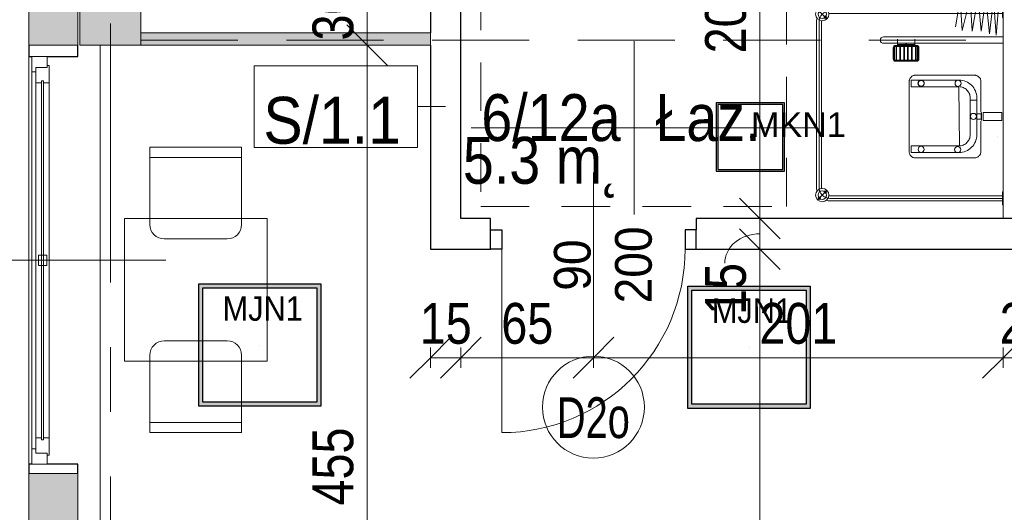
# Model space of a CAD drawing. Header units: centimetres. Extents: x -1631 to 21770, y -8842 to 3590.
# Tile 8 of 142: x -1257 to -774, y 644 to 886. Entities that reach past the tile are written whole.
import ezdxf

# ---------------------------------------------------------------- set-up
doc = ezdxf.new("R2010")
doc.units = ezdxf.units.CM
for name, pattern in [('Oś', [222.25, 127, -31.75, 31.75, -31.75]), ('Ponad', [39.688, 23.813, -15.875]), ('Ukryte', [71.438, 47.625, -23.813])]:
    doc.linetypes.add(name, pattern=pattern)
for name, color, linetype, lineweight in [('A-ANNO-DIMS', 211, 'Continuous', 13), ('A-ANNO-DIMS-100', 211, 'Continuous', 13), ('A-ANNO-NOTE', 131, 'Continuous', 9), ('A-AREA-IDEN', 2, 'Continuous', 13), ('A-DETL-GENF', 92, 'Continuous', 9), ('A-DETL-HDLN', 90, 'Ukryte', 9), ('A-DETL-MEDM', 33, 'Continuous', 13), ('A-DOOR', 31, 'Continuous', 13), ('A-FLOR-OVHD', 1, 'Ponad', 9), ('A-GLAZ', 151, 'Continuous', 13), ('A-GLAZ-IDEN', 152, 'Continuous', 13), ('A-WALL', 113, 'Continuous', 13), ('A-WALL-FNSH', 113, 'Continuous', 13), ('A-WALL-IDEN', 211, 'Continuous', 13), ('A-WALL-PATT', 111, 'Continuous', 13), ('I-FURN', 30, 'Continuous', 9), ('P-SANR-FIXT', 6, 'Continuous', 9), ('S-COLS', 52, 'Continuous', 13), ('S-GRID', 1, 'Continuous', 13)]:
    doc.layers.add(name, color=color, linetype=linetype, lineweight=lineweight)
doc.layers.add('E_oprawy', color=12, linetype='Continuous')
doc.styles.add('Arial', font='arial.ttf', dxfattribs={"width": 0.9, "height": 18})
doc.styles.add('Arial Narrow_5', font='ARIALN.TTF', dxfattribs={"height": 20})
doc.styles.add('Arial_1', font='arial.ttf', dxfattribs={"width": 0.7, "height": 20})
doc.styles.add('Arial_11', font='arial.ttf', dxfattribs={"width": 0.85, "height": 23})
doc.styles.add('Arial_12', font='arial.ttf', dxfattribs={"width": 0.9, "height": 23})
doc.styles.add('Arial_13', font='arial.ttf', dxfattribs={"height": 0.2})
doc.dimstyles.new('Diagonal_1_100__0__wewnętrzne', dxfattribs={"dimscale": 30.48, "dimtxt": 20.468619, "dimasz": 0.656168, "dimexe": 0.164042, "dimexo": 0.0625, "dimgap": 0.032808, "dimtad": 1, "dimdec": 0, "dimdsep": 46, "dimtxsty": 'Arial Narrow_5', "dimblk1": 'OBLIQUE', "dimblk2": 'OBLIQUE', "dimsah": 1, "dimcen": 0.09, "dimazin": 0, "dimtfac": 1, "dimtdec": 4, "dimtix": 1, "dimtmove": 0, "dimatfit": 3, "dimfxl": 0, "dimtvp": 1, "dimtolj": 1, "dimtzin": 0, "dimarcsym": 0})
doc.dimstyles.new('Diagonal_1_100__0__wewnętrzne_1', dxfattribs={"dimscale": 30.48, "dimtxt": 20.468619, "dimasz": 0.656168, "dimexe": 0.164042, "dimexo": 0.0625, "dimgap": 0.032808, "dimtad": 1, "dimdec": 0, "dimdsep": 46, "dimtxsty": 'Arial Narrow_5', "dimblk1": 'OBLIQUE', "dimblk2": 'OBLIQUE', "dimsah": 1, "dimcen": 0.09, "dimazin": 0, "dimtfac": 1, "dimtdec": 4, "dimtix": 1, "dimtmove": 1, "dimatfit": 3, "dimfxl": 0, "dimtvp": 1, "dimtolj": 1, "dimtzin": 0, "dimarcsym": 0})
doc.dimstyles.new('Diagonal_1_100__0__wewnętrzne_2', dxfattribs={"dimscale": 30.48, "dimtxt": 20.468619, "dimasz": 0.656168, "dimexe": 0.164042, "dimexo": 0.0625, "dimgap": 0.032808, "dimtad": 1, "dimdec": 0, "dimdsep": 46, "dimtxsty": 'Arial Narrow_5', "dimblk1": 'OBLIQUE', "dimblk2": 'OBLIQUE', "dimsah": 1, "dimcen": 0.09, "dimazin": 0, "dimtfac": 1, "dimtdec": 4, "dimtix": 1, "dimtmove": 2, "dimatfit": 3, "dimfxl": 0, "dimtvp": 1, "dimtolj": 1, "dimtzin": 0, "dimarcsym": 0})

# ---------------------------------------------------------------- blocks, each defined once
blk = doc.blocks.new('M_Concrete-Square-Column - 300 x 300mm-1795931-6_piętro IV __13_80 m_ - stan projektowany')
at = {"layer": 'S-COLS', "lineweight": 9}
blk.add_hatch(color=254, dxfattribs=at).paths.add_polyline_path([(15, -15), (15, 15), (-15, 15), (-15, -15)], flags=0)
for p, q in [((15, 15), (-15, 15)), ((-15, 15), (-15, -15)), ((15, -15), (15, 15)), ((-15, -15), (15, -15))]:
    blk.add_line(p, q, dxfattribs=at)
blk = doc.blocks.new('Blat - Blat-1285693-6_piętro IV __13_80 m_ - stan projektowany')
at = {"layer": 'I-FURN'}
for p, q in [((0, 70), (0, 0)), ((70, 70), (0, 70)), ((70, 0), (70, 70)), ((0, 0), (70, 0))]:
    blk.add_line(p, q, dxfattribs=at)
blk = doc.blocks.new('DRZWI 1S - automatyczna etykieta - Drzwi 90 _łazienkowe_-2364279-6_piętro IV __13_80 m_ - stan projektowany')
at = {"layer": 'A-DETL-GENF'}
for p, q in [((-50.5, 7.5), (-50.5, -2)), ((-45, 7.5), (-50.5, 7.5)), ((-45, -2), (-45, 7.5)), ((50.5, 7.5), (45, 7.5)), ((45, 7.5), (45, -2)), ((50.5, -2), (50.5, 7.5)), ((-50.5, -2), (-45, -2)), ((45, -2), (50.5, -2))]:
    blk.add_line(p, q, dxfattribs=at)
at = {"layer": 'A-DETL-MEDM', "lineweight": 25}
for p, q in [((-45, 7.5), (-50.5, 7.5)), ((-50.5, 7.5), (-50.5, -2)), ((-45, -2), (-45, 7.5)), ((45, -2), (45, 7.5)), ((45, 7.5), (50.5, 7.5)), ((50.5, 7.5), (50.5, -2)), ((-50.5, -2), (-45, -2)), ((50.5, -2), (45, -2))]:
    blk.add_line(p, q, dxfattribs=at)
at = {"layer": 'A-DOOR'}
blk.add_line((45, 7.5), (45, 97.5), dxfattribs=at)
blk.add_arc((45, 7.5), 90, 90, 180, dxfattribs=at)
blk = doc.blocks.new('brodzik natryskowy dla N - Type 1-2359081-6_piętro IV __13_80 m_ - stan projektowany')
at = {"layer": 'P-SANR-FIXT'}
for p, q in [((-27.37, -14.39), (-44.99, -15.67)), ((-44.73, -12.86), (-27.37, -14.39)), ((-42.55, -11.3), (-42.55, -11)), ((-36.05, -11.3), (-42.55, -11.3)), ((-40.55, -11.3), (-40.55, -95.8)), ((-39.3, -11), (-39.3, -95.8)), ((-38.05, -11.3), (-38.05, -95.8)), ((-36.05, -11), (-36.05, -11.3)), ((-26.61, -11.2), (-26.61, -69.6)), ((-23.41, -69.6), (-23.41, -11.2)), ((14.45, -11.52), (10.54, -11.52)), ((10.54, -11.52), (10.54, -20.79)), ((14.45, -11.52), (14.45, -20.79)), ((49.36, -11.3), (49.36, -11)), ((55.86, -11.3), (49.36, -11.3)), ((51.36, -11.3), (51.36, -95.8)), ((52.61, -11), (52.61, -96)), ((53.86, -11.3), (53.86, -95.8)), ((55.86, -11), (55.86, -11.3)), ((-28.14, -17.71), (-45.75, -19.5)), ((-44.99, -15.67), (-28.14, -17.71)), ((-29.41, -21.8), (-46.26, -23.33)), ((-46.26, -23.33), (-29.41, -26.14)), ((-45.75, -19.5), (-29.41, -21.8)), ((-7.62, -24.01), (-7.7, -24.28)), ((-7.51, -23.75), (-7.62, -24.01)), ((-7.38, -23.5), (-7.51, -23.75)), ((-7.23, -23.25), (-7.38, -23.5)), ((-7.05, -23.02), (-7.23, -23.25)), ((-6.85, -22.81), (-7.05, -23.02)), ((-6.64, -22.61), (-6.85, -22.81)), ((-6.41, -22.43), (-6.64, -22.61)), ((-6.17, -22.27), (-6.41, -22.43)), ((-5.92, -22.14), (-6.17, -22.27)), ((-5.66, -22.03), (-5.92, -22.14)), ((-5.39, -21.95), (-5.66, -22.03)), ((-5.12, -21.9), (-5.39, -21.95)), ((-4.84, -21.88), (-5.12, -21.9)), ((10.32, -21.88), (-4.84, -21.88)), ((0.75, -24.29), (1.58, -24.07)), ((1.58, -24.07), (2.44, -23.94)), ((2.44, -23.94), (4.41, -23.89)), ((22.33, -23.94), (3.78, -23.89)), ((4.41, -23.89), (4.41, -27.12)), ((10.54, -20.79), (14.45, -20.79)), ((14.44, -21.54), (10.55, -21.51)), ((13.8, -21.67), (11.19, -21.67)), ((11.19, -21.67), (11.19, -23.94)), ((11.19, -23.94), (13.8, -23.94)), ((13.8, -23.94), (13.8, -21.67)), ((30.14, -21.88), (14.73, -21.88)), ((23.2, -24.07), (22.33, -23.94)), ((24.03, -24.29), (23.2, -24.07)), ((30.36, -21.95), (30.1, -21.9)), ((30.62, -22.03), (30.14, -21.88)), ((30.87, -22.14), (30.62, -22.03)), ((31.12, -22.28), (30.87, -22.14)), ((31.36, -22.44), (31.12, -22.28)), ((31.59, -22.62), (31.36, -22.44)), ((31.81, -22.82), (31.59, -22.62)), ((32.01, -23.04), (31.81, -22.82)), ((32.19, -23.27), (32.01, -23.04)), ((32.35, -23.52), (32.19, -23.27)), ((32.49, -23.77), (32.35, -23.52)), ((32.6, -24.04), (32.49, -23.77)), ((32.68, -24.31), (32.6, -24.04)), ((-29.41, -26.14), (-45.5, -27.16)), ((-45.5, -27.16), (-29.67, -31)), ((-7.7, -24.28), (-7.74, -24.55)), ((-7.74, -24.55), (-7.74, -54.09)), ((-4.68, -29.22), (-4.32, -28.45)), ((-4.32, -28.45), (-3.88, -27.74)), ((-3.88, -27.74), (-3.38, -27.07)), ((-3.38, -27.07), (-2.82, -26.45)), ((-2.82, -26.45), (-2.2, -25.89)), ((-2.2, -25.89), (-1.53, -25.38)), ((-1.53, -25.38), (-0.81, -24.95)), ((-0.51, -28.74), (-0.87, -29.14)), ((-0.81, -24.95), (-0.05, -24.58)), ((-0.12, -28.38), (-0.51, -28.74)), ((0.31, -28.06), (-0.12, -28.38)), ((-0.05, -24.58), (0.75, -24.29)), ((0.76, -27.79), (0.31, -28.06)), ((1.25, -27.55), (0.76, -27.79)), ((1.76, -27.36), (1.25, -27.55)), ((2.29, -27.23), (1.76, -27.36)), ((2.84, -27.14), (2.29, -27.23)), ((3.4, -27.11), (2.84, -27.14)), ((4.41, -27.12), (3.4, -27.11)), ((3.78, -27.12), (21.37, -27.12)), ((21.37, -27.12), (21.94, -27.14)), ((21.94, -27.14), (22.49, -27.23)), ((22.49, -27.23), (23.02, -27.36)), ((23.02, -27.36), (23.53, -27.55)), ((23.53, -27.55), (24.01, -27.79)), ((24.01, -27.79), (24.47, -28.06)), ((24.83, -24.58), (24.03, -24.29)), ((24.47, -28.06), (24.89, -28.38)), ((25.59, -24.95), (24.83, -24.58)), ((24.89, -28.38), (25.29, -28.74)), ((25.29, -28.74), (25.65, -29.14)), ((26.31, -25.38), (25.59, -24.95)), ((26.98, -25.89), (26.31, -25.38)), ((27.59, -26.45), (26.98, -25.89)), ((28.16, -27.07), (27.59, -26.45)), ((28.66, -27.74), (28.16, -27.07)), ((29.09, -28.45), (28.66, -27.74)), ((29.46, -29.22), (29.09, -28.45)), ((32.74, -24.58), (32.68, -24.31)), ((32.74, -24.86), (32.74, -24.58)), ((32.74, -54.38), (32.74, -24.86)), ((-29.67, -31), (-44.99, -32.02)), ((-44.99, -32.02), (-31.46, -34.32)), ((-5.37, -32.6), (-5.32, -31.71)), ((-5.29, -56.03), (-5.37, -32.6)), ((-5.32, -31.71), (-5.19, -30.85)), ((-5.19, -30.85), (-4.98, -30.01)), ((-4.98, -30.01), (-4.68, -29.22)), ((26.92, -32.43), (-2.15, -32.63)), ((-2.15, -32.63), (-2.15, -56.03)), ((-2.03, -31.55), (-2.11, -32.1)), ((-1.89, -31.01), (-2.03, -31.55)), ((-1.71, -30.51), (-1.89, -31.01)), ((-1.47, -30.02), (-1.71, -30.51)), ((-1.19, -29.56), (-1.47, -30.02)), ((-0.87, -29.14), (-1.19, -29.56)), ((25.65, -29.14), (25.96, -29.56)), ((25.96, -29.56), (26.24, -30.02)), ((26.24, -30.02), (26.48, -30.51)), ((26.48, -30.51), (26.66, -31.01)), ((26.66, -31.01), (26.8, -31.55)), ((26.8, -31.55), (26.88, -32.1)), ((26.92, -56.03), (26.92, -32.43)), ((29.75, -30.01), (29.46, -29.22)), ((29.97, -30.85), (29.75, -30.01)), ((30.1, -31.71), (29.97, -30.85)), ((30.07, -32.63), (30.07, -56.03)), ((30.15, -32.6), (30.1, -31.71)), ((-21.31, -52.3), (-15.71, -52.3)), ((-21.31, -52.6), (-15.71, -52.6)), ((-21.31, -52.9), (-15.71, -52.9)), ((-5.23, -51), (-5.24, -51.15)), ((-5.24, -51.15), (-5.23, -51.29)), ((-5.21, -50.85), (-5.23, -51)), ((-5.23, -51.29), (-5.21, -51.44)), ((-5.18, -50.71), (-5.21, -50.85)), ((-5.21, -51.44), (-5.18, -51.58)), ((-5.13, -50.58), (-5.18, -50.71)), ((-5.18, -51.58), (-5.13, -51.71)), ((-5.07, -50.45), (-5.13, -50.58)), ((-5.13, -51.71), (-5.07, -51.84)), ((-4.99, -50.33), (-5.07, -50.45)), ((-5.07, -51.84), (-4.99, -51.96)), ((-4.91, -50.21), (-4.99, -50.33)), ((-4.99, -51.96), (-4.91, -52.08)), ((-4.81, -50.11), (-4.91, -50.21)), ((-4.91, -52.08), (-4.81, -52.18)), ((-4.71, -50.02), (-4.81, -50.11)), ((-4.81, -52.18), (-4.71, -52.27)), ((-4.6, -49.93), (-4.71, -50.02)), ((-4.71, -52.27), (-4.6, -52.36)), ((-4.48, -49.86), (-4.6, -49.93)), ((-4.6, -52.36), (-4.48, -52.43)), ((-4.35, -49.8), (-4.48, -49.86)), ((-4.48, -52.43), (-4.35, -52.49)), ((-4.21, -49.75), (-4.35, -49.8)), ((-4.35, -52.49), (-4.21, -52.54)), ((-4.07, -49.71), (-4.21, -49.75)), ((-4.21, -52.54), (-4.07, -52.58)), ((-3.93, -49.69), (-4.07, -49.71)), ((-4.07, -52.58), (-3.93, -52.6)), ((-3.78, -49.68), (-3.93, -49.69)), ((-3.93, -52.6), (-3.78, -52.61)), ((-3.78, -52.61), (-3.63, -52.6)), ((-3.48, -49.71), (-3.63, -49.69)), ((-3.63, -52.6), (-3.48, -52.58)), ((-3.34, -49.75), (-3.48, -49.71)), ((-3.48, -52.58), (-3.34, -52.54)), ((-3.21, -49.8), (-3.34, -49.75)), ((-3.34, -52.54), (-3.21, -52.49)), ((-3.08, -49.86), (-3.21, -49.8)), ((-3.21, -52.49), (-3.08, -52.43)), ((-2.96, -49.93), (-3.08, -49.86)), ((-3.08, -52.43), (-2.96, -52.36)), ((-2.85, -50.02), (-2.96, -49.93)), ((-2.96, -52.36), (-2.85, -52.27)), ((-2.74, -50.11), (-2.85, -50.02)), ((-2.85, -52.27), (-2.74, -52.18)), ((-2.65, -50.21), (-2.74, -50.11)), ((-2.74, -52.18), (-2.65, -52.08)), ((-2.56, -50.33), (-2.65, -50.21)), ((-2.65, -52.08), (-2.56, -51.96)), ((-2.49, -50.45), (-2.56, -50.33)), ((-2.56, -51.96), (-2.49, -51.84)), ((-2.43, -50.58), (-2.49, -50.45)), ((-2.49, -51.84), (-2.43, -51.71)), ((-2.38, -50.71), (-2.43, -50.58)), ((-2.43, -51.71), (-2.38, -51.58)), ((-2.34, -50.85), (-2.38, -50.71)), ((-2.38, -51.58), (-2.34, -51.44)), ((-2.32, -51), (-2.34, -50.85)), ((-2.34, -51.44), (-2.32, -51.29)), ((-2.31, -51.15), (-2.32, -51)), ((-2.32, -51.29), (-2.31, -51.15)), ((-22.41, -54.35), (-25.41, -54.35)), ((-22.81, -62.85), (-22.81, -54.35)), ((-22.61, -62.85), (-22.61, -54.35)), ((-22.41, -63.8), (-22.41, -53.4)), ((-22.11, -63.8), (-22.11, -53.4)), ((-21.81, -63.8), (-21.81, -53.4)), ((-21.81, -53.7), (-15.21, -53.7)), ((-21.81, -54), (-15.21, -54)), ((-21.81, -55.6), (-15.21, -55.6)), ((-21.81, -55.9), (-15.21, -55.9)), ((-21.81, -57.5), (-15.21, -57.5)), ((-21.81, -57.8), (-15.21, -57.8)), ((-15.21, -53.4), (-15.21, -63.8)), ((-14.91, -53.4), (-14.91, -63.8)), ((-14.61, -53.4), (-14.61, -63.8)), ((-7.74, -54.09), (-7.74, -54.37)), ((-7.74, -54.37), (-7.7, -54.64)), ((-7.7, -54.64), (-7.62, -54.91)), ((-7.62, -54.91), (-7.52, -55.18)), ((-7.52, -55.18), (-7.4, -55.43)), ((-7.4, -55.43), (-7.25, -55.67)), ((-7.25, -55.67), (-7.07, -55.9)), ((-7.07, -55.9), (-6.88, -56.11)), ((-6.88, -56.11), (-6.67, -56.31)), ((-6.67, -56.31), (-6.44, -56.49)), ((-6.44, -56.49), (-6.2, -56.64)), ((-6.2, -56.64), (-5.95, -56.77)), ((-5.95, -56.77), (-5.69, -56.88)), ((-5.69, -56.88), (-5.41, -56.96)), ((-5.41, -56.96), (-5.13, -57.01)), ((-2.15, -56.03), (-5.29, -56.03)), ((-5.13, -57.01), (29.82, -57.01)), ((26.92, -56.03), (30.07, -56.03)), ((29.82, -57.01), (30.1, -57.01)), ((30.1, -57.01), (30.38, -56.96)), ((30.38, -56.96), (30.65, -56.89)), ((30.65, -56.89), (30.92, -56.78)), ((30.92, -56.78), (31.17, -56.66)), ((31.17, -56.66), (31.41, -56.51)), ((31.41, -56.51), (31.64, -56.34)), ((31.64, -56.34), (31.85, -56.14)), ((31.85, -56.14), (32.05, -55.93)), ((32.05, -55.93), (32.22, -55.71)), ((32.22, -55.71), (32.38, -55.46)), ((32.38, -55.46), (32.51, -55.21)), ((32.51, -55.21), (32.61, -54.94)), ((32.61, -54.94), (32.69, -54.67)), ((32.69, -54.67), (32.74, -54.38)), ((-21.81, -59.4), (-15.21, -59.4)), ((-21.81, -59.7), (-15.21, -59.7)), ((-21.81, -61.3), (-15.21, -61.3)), ((-21.81, -61.6), (-15.21, -61.6)), ((-22.41, -62.85), (-25.41, -62.85)), ((-21.81, -63.2), (-15.21, -63.2)), ((-21.81, -63.5), (-15.21, -63.5)), ((-15.71, -64.3), (-21.31, -64.3)), ((-15.71, -64.6), (-21.31, -64.6)), ((-15.71, -64.9), (-21.31, -64.9)), ((-35.25, -97.25), (-40.13, -102.13)), ((47.11, -100.05), (-33.8, -100.05)), ((-33.8, -101.3), (47.11, -101.3)), ((48.56, -97.25), (53.43, -102.13)), ((47.11, -102.55), (-33.8, -102.55))]:
    blk.add_line(p, q, dxfattribs=at)
for centre, radius in [((12.42, -25.5), 1.5), ((-3.77, -33.05), 1.5), ((28.71, -33.24), 1.5), ((-3.85, -51.24), 1.5), ((28.59, -51.18), 1.5), ((-37.69, -99.69), 3.25), ((51, -99.69), 3.25), ((-39.18, -101.17), 0.62), ((-37.69, -99.69), 2.1), ((-39.18, -101.17), 0.32), ((-36.21, -98.2), 0.62), ((-36.21, -98.2), 0.32), ((49.51, -98.2), 0.62), ((51, -99.69), 2.1), ((49.51, -98.2), 0.32), ((52.48, -101.17), 0.62), ((52.48, -101.17), 0.32)]:
    blk.add_circle(centre, radius, dxfattribs=at)
for centre, radius, start, end in [((-21.31, -53.4), 1.1, 90, 180), ((-21.31, -53.4), 0.8, 90, 180), ((-21.31, -53.4), 0.5, 90, 180), ((-15.71, -53.4), 1.1, 360, 90), ((-15.71, -53.4), 0.8, 360, 90), ((-15.71, -53.4), 0.5, 360, 90), ((-21.31, -63.8), 1.1, 180, 270), ((-21.31, -63.8), 0.8, 180, 270), ((-21.31, -63.8), 0.5, 180, 270), ((-15.71, -63.8), 0.5, 270, 360), ((-15.71, -63.8), 0.8, 270, 360), ((-15.71, -63.8), 1.1, 270, 360), ((-25.01, -69.6), 1.6, 180, 360), ((-33.8, -95.8), 6.75, 180, 196.4965), ((-33.8, -95.8), 5.5, 180, 270), ((-33.8, -95.8), 4.25, 180, 188.8511), ((47.11, -95.8), 5.5, 270, 360), ((47.11, -95.8), 4.25, 351.1489, 360), ((47.11, -95.8), 6.75, 343.5035, 360), ((-33.8, -95.8), 4.25, 261.1489, 270), ((47.11, -95.8), 4.25, 270, 278.8511), ((-33.8, -95.8), 6.75, 253.5035, 270), ((47.11, -95.8), 6.75, 270, 286.4965)]:
    blk.add_arc(centre, radius, start, end, dxfattribs=at)
blk.add_ellipse((-23.14, -58.6), major_axis=(0, 0.325), ratio=0.224951, dxfattribs=at)
blk = doc.blocks.new('krzesło - krzesło-823058-6_piętro IV __13_80 m_ - stan projektowany')
at = {"layer": 'I-FURN'}
for p, q in [((-22.5, 22.5), (-22.5, -15.5)), ((22.5, 22.5), (-22.5, 22.5)), ((22.5, -15.5), (22.5, 22.5)), ((22.5, 17.5), (-22.5, 17.5)), ((-15.5, -22.5), (15.5, -22.5))]:
    blk.add_line(p, q, dxfattribs=at)
for centre, start, end in [((-15.5, -15.5), 180, 270), ((15.5, -15.5), 270, 0)]:
    blk.add_arc(centre, 7, start, end, dxfattribs=at)
blk = doc.blocks.new('krzesło - krzesło-1270919-6_piętro IV __13_80 m_ - stan projektowany')
at = {"layer": 'I-FURN'}
for p, q in [((-15.5, 22.5), (15.5, 22.5)), ((-22.5, -22.5), (-22.5, 15.5)), ((22.5, 15.5), (22.5, -22.5)), ((22.5, -17.5), (-22.5, -17.5)), ((22.5, -22.5), (-22.5, -22.5))]:
    blk.add_line(p, q, dxfattribs=at)
for centre, start, end in [((-15.5, 15.5), 90, 180), ((15.5, 15.5), 360, 90)]:
    blk.add_arc(centre, 7, start, end, dxfattribs=at)
blk = doc.blocks.new('Okno - automatyczna etykieta - 200x165 _projektowane_-2617392-6_piętro IV __13_80 m_ - stan projektowany')
at = {"layer": 'A-GLAZ'}
for p, q in [((-92.5, 10.5), (-100, 10.5)), ((-100, 10.5), (-100, 3)), ((-100, 10.5), (100, 10.5)), ((-92.5, 8.5), (-92.5, 10.5)), ((92.5, 10.5), (-92.5, 10.5)), ((100, 10.5), (92.5, 10.5)), ((92.5, 10.5), (92.5, 8.5)), ((100, 3), (100, 10.5)), ((-87, 8.5), (-94.5, 8.5)), ((-94.5, 8.5), (-94.5, 3)), ((-94.5, 3), (-94.5, 8.5)), ((-94.5, 8.5), (-92.5, 8.5)), ((88, 5.75), (-88, 5.75)), ((-88, 5.75), (-88, 4.75)), ((-88, 4.75), (-88, 5.75)), ((-88, 5.75), (-87, 5.75)), ((-87, 5.75), (-87, 8.5)), ((87, 8.5), (-87, 8.5)), ((2.5, 7.25), (-2.5, 7.25)), ((-2.5, 7.25), (-2.5, 3.25)), ((2.5, 3.25), (2.5, 7.25)), ((94.5, 8.5), (87, 8.5)), ((87, 8.5), (87, 5.75)), ((87, 5.75), (88, 5.75)), ((88, 4.75), (88, 5.75)), ((88, 5.75), (88, 4.75)), ((92.5, 8.5), (94.5, 8.5)), ((94.5, 3), (94.5, 8.5)), ((94.5, 8.5), (94.5, 3)), ((-100, 3), (-94.5, 3)), ((-94.5, 3), (-95.5, 3)), ((-95.5, 3), (-95.5, 2)), ((-95.5, 2), (-87, 2)), ((-88, 4.75), (88, 4.75)), ((-87, 4.75), (-88, 4.75)), ((-87, 2), (-87, 4.75)), ((87, 2), (-87, 2)), ((-2.5, 3.25), (2.5, 3.25)), ((87, 4.75), (87, 2)), ((88, 4.75), (87, 4.75)), ((87, 2), (95.5, 2)), ((95.5, 3), (94.5, 3)), ((94.5, 3), (100, 3)), ((95.5, 2), (95.5, 3))]:
    blk.add_line(p, q, dxfattribs=at)
blk = doc.blocks.new('DIMBLOCK32-6_piętro IV __13_80 m_ - stan projektowany')
at = {"layer": 'A-ANNO-DIMS-100', "transparency": 16777216}
for p, q in [((-893.96, 773.33), (-903.96, 783.33)), ((-898.96, 773.33), (-888.96, 773.33)), ((-893.96, 773.33), (-898.96, 773.33)), ((-893.96, 418.33), (-893.96, 773.33)), ((-893.96, 773.33), (-883.96, 763.33)), ((-893.96, 418.33), (-903.96, 428.33)), ((-898.96, 418.33), (-888.96, 418.33)), ((-893.96, 418.33), (-898.96, 418.33)), ((-893.96, 418.33), (-883.96, 408.33))]:
    blk.add_line(p, q, dxfattribs=at)
at = {"layer": 'A-ANNO-DIMS-100', "color": 0, "transparency": 16777216, "insert": (-920.81, 576.82), "char_height": 20, "width": 45.6158, "attachment_point": 1, "rotation": 90, "line_spacing_factor": 0.974696, "style": 'Arial Narrow_5'}
blk.add_mtext('355', dxfattribs=at)
blk = doc.blocks.new('_Oblique')
at = {"color": 0, "linetype": 'ByBlock', "lineweight": -2}
blk.add_line((-0.5, -0.5), (0.5, 0.5), dxfattribs=at)
blk = doc.blocks.new('DIMBLOCK33-6_piętro IV __13_80 m_ - stan projektowany')
at = {"layer": 'A-ANNO-DIMS-100', "transparency": 16777216}
for p, q in [((-893.96, 788.33), (-903.96, 798.33)), ((-898.96, 788.33), (-888.96, 788.33)), ((-893.96, 788.33), (-898.96, 788.33)), ((-893.96, 773.33), (-893.96, 788.33)), ((-893.96, 788.33), (-883.96, 778.33)), ((-893.96, 773.33), (-903.96, 783.33)), ((-898.96, 773.33), (-888.96, 773.33)), ((-893.96, 773.33), (-898.96, 773.33)), ((-893.96, 773.33), (-883.96, 763.33))]:
    blk.add_line(p, q, dxfattribs=at)
blk.add_ellipse((-893.96, 766.37), major_axis=(17.24, 0), ratio=0.83822, start_param=1.570796, end_param=3.141593, dxfattribs=at)
at = {"layer": 'A-ANNO-DIMS-100', "color": 0, "transparency": 16777216, "insert": (-920.81, 741.03), "char_height": 20, "width": 30.4105, "attachment_point": 1, "rotation": 90, "line_spacing_factor": 0.974696, "style": 'Arial Narrow_5'}
blk.add_mtext('15', dxfattribs=at)
blk = doc.blocks.new('DIMBLOCK34-6_piętro IV __13_80 m_ - stan projektowany')
at = {"layer": 'A-ANNO-DIMS-100', "transparency": 16777216}
for p, q in [((-893.96, 988.33), (-903.96, 998.33)), ((-898.96, 988.33), (-888.96, 988.33)), ((-893.96, 988.33), (-898.96, 988.33)), ((-893.96, 788.33), (-893.96, 988.33)), ((-893.96, 988.33), (-883.96, 978.33)), ((-893.96, 788.33), (-903.96, 798.33)), ((-898.96, 788.33), (-888.96, 788.33)), ((-893.96, 788.33), (-898.96, 788.33)), ((-893.96, 788.33), (-883.96, 778.33))]:
    blk.add_line(p, q, dxfattribs=at)
at = {"layer": 'A-ANNO-DIMS-100', "color": 0, "transparency": 16777216, "insert": (-920.81, 869.32), "char_height": 20, "width": 45.6158, "attachment_point": 1, "rotation": 90, "line_spacing_factor": 0.974696, "style": 'Arial Narrow_5'}
blk.add_mtext('200', dxfattribs=at)
blk = doc.blocks.new('DIMBLOCK37-6_piętro IV __13_80 m_ - stan projektowany')
at = {"layer": 'A-ANNO-DIMS-100', "transparency": 16777216}
for p, q in [((-1055.62, 720.07), (-1045.62, 730.07)), ((-1040.62, 720.07), (-1030.62, 730.07)), ((-1055.62, 725.07), (-1055.62, 715.07)), ((-1055.62, 720.07), (-1055.62, 725.07)), ((-1040.62, 725.07), (-1040.62, 715.07)), ((-1040.62, 720.07), (-1040.62, 725.07)), ((-1055.62, 720.07), (-1065.62, 710.07)), ((-1055.62, 720.07), (-1040.62, 720.07)), ((-1040.62, 720.07), (-1050.62, 710.07))]:
    blk.add_line(p, q, dxfattribs=at)
at = {"layer": 'A-ANNO-DIMS-100', "color": 0, "transparency": 16777216, "insert": (-1060.79, 746.92), "char_height": 20, "width": 30.4105, "attachment_point": 1, "line_spacing_factor": 0.974696, "style": 'Arial Narrow_5'}
blk.add_mtext('15', dxfattribs=at)
blk = doc.blocks.new('DIMBLOCK38-6_piętro IV __13_80 m_ - stan projektowany')
at = {"layer": 'A-ANNO-DIMS-100', "transparency": 16777216}
for p, q in [((-1040.62, 720.07), (-1030.62, 730.07)), ((-975.62, 720.07), (-965.62, 730.07)), ((-1040.62, 725.07), (-1040.62, 715.07)), ((-1040.62, 720.07), (-1040.62, 725.07)), ((-975.62, 725.07), (-975.62, 715.07)), ((-975.62, 720.07), (-975.62, 725.07)), ((-1040.62, 720.07), (-1050.62, 710.07)), ((-1040.62, 720.07), (-975.62, 720.07)), ((-975.62, 720.07), (-985.62, 710.07))]:
    blk.add_line(p, q, dxfattribs=at)
at = {"layer": 'A-ANNO-DIMS-100', "color": 0, "transparency": 16777216, "insert": (-1020.79, 746.92), "char_height": 20, "width": 30.4105, "attachment_point": 1, "line_spacing_factor": 0.974696, "style": 'Arial Narrow_5'}
blk.add_mtext('65', dxfattribs=at)
blk = doc.blocks.new('DIMBLOCK39-6_piętro IV __13_80 m_ - stan projektowany')
at = {"layer": 'A-ANNO-DIMS-100', "transparency": 16777216}
for p, q in [((-975.62, 720.07), (-965.62, 730.07)), ((-774.62, 720.07), (-764.62, 730.07)), ((-975.62, 725.07), (-975.62, 715.07)), ((-975.62, 720.07), (-975.62, 725.07)), ((-774.62, 725.07), (-774.62, 715.07)), ((-774.62, 720.07), (-774.62, 725.07)), ((-975.62, 720.07), (-985.62, 710.07)), ((-975.62, 720.07), (-774.62, 720.07)), ((-774.62, 720.07), (-784.62, 710.07))]:
    blk.add_line(p, q, dxfattribs=at)
at = {"layer": 'A-ANNO-DIMS-100', "color": 0, "transparency": 16777216, "insert": (-894.13, 746.92), "char_height": 20, "width": 45.6158, "attachment_point": 1, "line_spacing_factor": 0.974696, "style": 'Arial Narrow_5'}
blk.add_mtext('201', dxfattribs=at)
blk = doc.blocks.new('DIMBLOCK40-6_piętro IV __13_80 m_ - stan projektowany')
at = {"layer": 'A-ANNO-DIMS-100', "transparency": 16777216}
for p, q in [((-774.62, 720.07), (-764.62, 730.07)), ((-752.62, 720.07), (-742.62, 730.07)), ((-774.62, 725.07), (-774.62, 715.07)), ((-774.62, 720.07), (-774.62, 725.07)), ((-752.62, 725.07), (-752.62, 715.07)), ((-752.62, 720.07), (-752.62, 725.07)), ((-774.62, 720.07), (-784.62, 710.07)), ((-774.62, 720.07), (-752.62, 720.07)), ((-752.62, 720.07), (-762.62, 710.07))]:
    blk.add_line(p, q, dxfattribs=at)
at = {"layer": 'A-ANNO-DIMS-100', "color": 0, "transparency": 16777216, "insert": (-776.29, 746.92), "char_height": 20, "width": 30.4105, "attachment_point": 1, "line_spacing_factor": 0.974696, "style": 'Arial Narrow_5'}
blk.add_mtext('22', dxfattribs=at)
blk = doc.blocks.new('DIMBLOCK79-6_piętro IV __13_80 m_ - stan projektowany')
at = {"layer": 'A-ANNO-DIMS-100', "transparency": 16777216}
for p, q in [((-1086.6, 873.33), (-1096.6, 883.33)), ((-1091.6, 873.33), (-1081.6, 873.33)), ((-1086.6, 873.33), (-1091.6, 873.33)), ((-1086.6, 418.33), (-1086.6, 873.33)), ((-1086.6, 873.33), (-1076.6, 863.33)), ((-1086.6, 418.33), (-1096.6, 428.33)), ((-1091.6, 418.33), (-1081.6, 418.33)), ((-1086.6, 418.33), (-1091.6, 418.33)), ((-1086.6, 418.33), (-1076.6, 408.33))]:
    blk.add_line(p, q, dxfattribs=at)
at = {"layer": 'A-ANNO-DIMS-100', "color": 0, "transparency": 16777216, "insert": (-1113.45, 647.61), "char_height": 20, "width": 45.6158, "attachment_point": 1, "rotation": 90, "line_spacing_factor": 0.974696, "style": 'Arial Narrow_5'}
blk.add_mtext('455', dxfattribs=at)
blk = doc.blocks.new('DIMBLOCK80-6_piętro IV __13_80 m_ - stan projektowany')
at = {"layer": 'A-ANNO-DIMS-100', "transparency": 16777216}
for p, q in [((-1086.6, 903.33), (-1096.6, 913.33)), ((-1091.6, 903.33), (-1081.6, 903.33)), ((-1086.6, 903.33), (-1091.6, 903.33)), ((-1086.6, 873.33), (-1086.6, 903.33)), ((-1086.6, 903.33), (-1076.6, 893.33)), ((-1086.6, 873.33), (-1096.6, 883.33)), ((-1091.6, 873.33), (-1081.6, 873.33)), ((-1086.6, 873.33), (-1091.6, 873.33)), ((-1086.6, 873.33), (-1076.6, 863.33))]:
    blk.add_line(p, q, dxfattribs=at)
at = {"layer": 'A-ANNO-DIMS-100', "color": 0, "transparency": 16777216, "insert": (-1113.45, 875.65), "char_height": 20, "width": 30.4105, "attachment_point": 1, "rotation": 90, "line_spacing_factor": 0.974696, "style": 'Arial Narrow_5'}
blk.add_mtext('30', dxfattribs=at)
blk = doc.blocks.new('METKA_POMIESZCZENIA2 - Rozbudowana - bez ramki-2396678-6_piętro IV __13_80 m_ - stan projektowany')
at = {"layer": 'A-AREA-IDEN'}
for p, q in [((0, 0.425), (0, 0)), ((0.0976, 0), (-0.8, 0)), ((-0.8, 0), (0.9, 0)), ((0, 0), (0, -0.425))]:
    blk.add_line(p, q, dxfattribs=at)
blk = doc.blocks.new('ET sciana_AT7 - 10mm-2270614-6_piętro IV __13_80 m_ - stan projektowany')
at = {"layer": 'A-WALL-IDEN'}
for p, q in [((-0.4, 0.196875), (0.4, 0.196875)), ((-0.4, -0.203125), (-0.4, 0.196875)), ((0.4, 0.196875), (0.4, -0.203125)), ((-0.4, -0.203125), (0.4, -0.203125))]:
    blk.add_line(p, q, dxfattribs=at)
blk = doc.blocks.new('Okno_LD_typ 100 - metka _ wys_parapetu-2491833-6_piętro IV __13_80 m_ - stan projektowany')
at = {"layer": 'A-GLAZ-IDEN'}
blk.add_line((0, 1.8925), (0, -0.3919), dxfattribs=at)
blk.add_circle((0, -0.0919), 0.3, dxfattribs=at)
at = {"layer": 'A-GLAZ-IDEN', "insert": (0.4711, 0.6634), "char_height": 0.2, "width": 0.48783, "attachment_point": 3, "rotation": 90, "line_spacing_factor": 0.936439, "style": 'Arial_13', "bg_fill": 3, "box_fill_scale": 1.25, "bg_fill_color": 256, "bg_fill_true_color": 13158600, "bg_fill_transparency": 0}
blk.add_mtext('\\pxqr,t6.35,12.7,19.05,25.4,31.75,38.1,44.45,50.8,57.15,63.5,69.85,76.2,82.55,88.9,95.25,101.6,107.95,114.3,120.65,127,133.35,139.7,146.05,152.4,158.75,165.1,171.45,177.8,184.15,190.5,196.85,203.2;{hp= }', dxfattribs=at)
blk = doc.blocks.new('MJN1')
at = {"layer": 'E_oprawy', "linetype": 'ByBlock'}
h = blk.add_hatch(color=256, dxfattribs=at)
h.paths.add_polyline_path([(-30, -30), (-30, 30), (30, 30), (30, -30)])
h.paths.add_polyline_path([(-28, -28), (-28, 28), (28, 28), (28, -28)], flags=16)
for points in [[(-30, -30), (-30, 30), (30, 30), (30, -30)], [(-28, -28), (-28, 28), (28, 28), (28, -28)]]:
    blk.add_lwpolyline(points, close=True, dxfattribs=at)
blk.add_circle((0, 0), 0.0000001, dxfattribs=at)
at = {"layer": 'E_oprawy', "color": 4, "style": 'Arial', "width": 0.9}
blk.add_text('MJN1', height=12, dxfattribs=at).set_placement((-18.29, 11.9))
blk = doc.blocks.new('MKN1')
at = {"layer": 'E_oprawy', "linetype": 'ByBlock'}
for points in [[(9572.75, 390.73), (9572.75, 357.13), (9606.35, 357.13), (9606.35, 390.73)], [(9573.55, 389.92), (9573.55, 357.92), (9605.55, 357.92), (9605.55, 389.92)]]:
    blk.add_lwpolyline(points, close=True, dxfattribs=at)
for centre in [(9589.55, 373.92), (9710.84, 373.92)]:
    blk.add_circle(centre, 0.01, dxfattribs=at)
at = {"layer": 'E_oprawy', "color": 4, "linetype": 'ByBlock', "insert": (9589.85, 385.97), "char_height": 0.2, "width": 42.2965, "attachment_point": 1}
blk.add_mtext('{\\fArial|b0|i0|c0|p0;\\H60x;MKN1}', dxfattribs=at)

msp = doc.modelspace()

# ---------------------------------------------------------------- hatches: boundary and pattern name
at = {"layer": 'A-WALL-PATT'}
h = msp.add_hatch(color=9, dxfattribs=at)
h.paths.add_polyline_path([(-1228.62, 393.33), (-1228.62, 423.33), (-1252.62, 423.33), (-1252.62, 393.33)], flags=0)
h.paths.add_polyline_path([(-1252.62, 633.33), (-1228.62, 633.33), (-1228.62, 663.33), (-1252.62, 663.33), (-1252.62, 649.83)], flags=0)
h.paths.add_polyline_path([(-1252.62, 873.33), (-1228.62, 873.33), (-1228.62, 903.33), (-1252.62, 903.33), (-1252.62, 880.58)], flags=0)
h.paths.add_polyline_path([(-1228.62, 1113.33), (-1228.62, 1143.33), (-1252.62, 1143.33), (-1252.62, 1113.33)], flags=0)
h.paths.add_polyline_path([(-1228.62, 1353.33), (-1228.62, 1383.33), (-1252.62, 1383.33), (-1252.62, 1353.33)], flags=0)
msp.add_hatch(color=9, dxfattribs=at).paths.add_polyline_path([(-1055.62, 873.33), (-1055.62, 879.33), (-1197.62, 879.33), (-1197.62, 873.33), (-1083.22, 873.33)], flags=0)

# ---------------------------------------------------------------- linework, layer by layer
at = {"layer": 'A-ANNO-NOTE', "lineweight": 13}
msp.add_line((-975.62, 810.83), (-975.62, 720.83), dxfattribs=at)
msp.add_line((-975.62, 810.83), (-975.62, 720.83), dxfattribs=at)
msp.add_circle((-975.62, 695.83), 25, dxfattribs=at)
at = {"layer": 'A-DETL-HDLN'}
msp.add_line((-1197.62, 875.83), (1172.38, 875.83), dxfattribs=at)
at = {"layer": 'A-FLOR-OVHD'}
for p, q in [((-1030.89, 944.27), (-1030.89, 794.27)), ((-880.89, 794.27), (-880.89, 944.27)), ((-1030.89, 794.27), (-880.89, 794.27))]:
    msp.add_line(p, q, dxfattribs=at)
at = {"layer": 'A-WALL', "color": 7, "lineweight": 25}
for p, q in [((-1040.62, 788.33), (-1040.62, 988.33)), ((-1055.62, 897.33), (-1055.62, 879.33)), ((-1252.62, 873.33), (-1252.62, 867.83)), ((-1228.62, 867.83), (-1228.62, 873.33)), ((-1055.62, 873.33), (-1055.62, 773.33)), ((-1252.62, 867.83), (-1251.12, 867.83)), ((-1243.62, 867.83), (-1228.62, 867.83)), ((-1026.12, 788.33), (-1040.62, 788.33)), ((-1026.12, 782.83), (-1026.12, 788.33)), ((-752.62, 788.33), (-925.12, 788.33)), ((-925.12, 788.33), (-925.12, 782.83)), ((-1055.62, 773.33), (-1026.12, 773.33)), ((-925.12, 773.33), (-752.62, 773.33)), ((-1251.12, 667.83), (-1252.62, 667.83)), ((-1252.62, 667.83), (-1252.62, 663.33)), ((-1228.62, 667.83), (-1243.62, 667.83)), ((-1228.62, 663.33), (-1228.62, 667.83))]:
    msp.add_line(p, q, dxfattribs=at)
at = {"layer": 'A-WALL', "lineweight": 9}
for p, q in [((-1252.62, 903.33), (-1252.62, 873.33)), ((-1228.62, 873.33), (-1228.62, 903.33)), ((-1055.62, 879.33), (-1197.62, 879.33)), ((-1217.62, 873.33), (-1217.62, 423.33)), ((-1197.62, 873.33), (-1055.62, 873.33)), ((-1252.62, 667.83), (-1252.62, 867.83)), ((-1252.62, 663.33), (-1252.62, 633.33)), ((-1228.62, 633.33), (-1228.62, 663.33))]:
    msp.add_line(p, q, dxfattribs=at)
at = {"layer": 'A-WALL'}
for p, q in [((-1055.62, 873.33), (-1055.62, 879.33)), ((-1252.62, 873.33), (-1228.62, 873.33)), ((-1228.62, 663.33), (-1252.62, 663.33))]:
    msp.add_line(p, q, dxfattribs=at)
at = {"layer": 'A-WALL-FNSH', "color": 250, "lineweight": 9}
msp.add_line((-774.62, 988.33), (-774.62, 788.33), dxfattribs=at)
at = {"layer": 'A-WALL-IDEN'}
msp.add_line((-1048.12, 843.18), (-1062, 843.18), dxfattribs=at)
at = {"layer": 'S-GRID', "linetype": 'Oś'}
msp.add_line((-1212.62, 2884.27), (-1212.62, 27.13), dxfattribs=at)

# ---------------------------------------------------------------- block references
at = {"layer": 'A-AREA-IDEN', "xscale": 99.99999999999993, "yscale": 99.99999999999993, "zscale": 99.99999999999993}
msp.add_blockref('METKA_POMIESZCZENIA2 - Rozbudowana - bez ramki-2396678-6_piętro IV __13_80 m_ - stan projektowany', (-955.61, 832.77), dxfattribs=at)
at = {"layer": 'A-DOOR', "rotation": 180}
msp.add_blockref('DRZWI 1S - automatyczna etykieta - Drzwi 90 _łazienkowe_-2364279-6_piętro IV __13_80 m_ - stan projektowany', (-975.62, 780.83), dxfattribs=at)
at = {"layer": 'A-GLAZ', "rotation": 89.9999999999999}
msp.add_blockref('Okno - automatyczna etykieta - 200x165 _projektowane_-2617392-6_piętro IV __13_80 m_ - stan projektowany', (-1240.62, 767.83), dxfattribs=at)
at = {"layer": 'A-WALL-IDEN', "xscale": 99.99999999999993, "yscale": 99.99999999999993, "zscale": 99.99999999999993}
msp.add_blockref('ET sciana_AT7 - 10mm-2270614-6_piętro IV __13_80 m_ - stan projektowany', (-1102, 843.5), dxfattribs=at)
at = {"layer": 'E_oprawy', "linetype": 'ByBlock'}
msp.add_blockref('MKN1', (-10488.17, 454.4), dxfattribs=at)
at = {"layer": 'E_oprawy'}
for p in [(-1139.29, 726.29), (-899.24, 725.23)]:
    msp.add_blockref('MJN1', p, dxfattribs=at)
at = {"layer": 'I-FURN', "rotation": 180}
for name, p in [('krzesło - krzesło-1270919-6_piętro IV __13_80 m_ - stan projektowany', (-1170.73, 800.83)), ('Blat - Blat-1285693-6_piętro IV __13_80 m_ - stan projektowany', (-1135.73, 788.33)), ('krzesło - krzesło-823058-6_piętro IV __13_80 m_ - stan projektowany', (-1170.73, 705.83))]:
    msp.add_blockref(name, p, dxfattribs=at)
at = {"layer": 'P-SANR-FIXT', "rotation": 270.0000000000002}
msp.add_blockref('brodzik natryskowy dla N - Type 1-2359081-6_piętro IV __13_80 m_ - stan projektowany', (-763.62, 850.83), dxfattribs=at)
at = {"layer": 'S-COLS', "lineweight": 9}
msp.add_blockref('M_Concrete-Square-Column - 300 x 300mm-1795931-6_piętro IV __13_80 m_ - stan projektowany', (-1212.62, 888.33), dxfattribs=at)

# ---------------------------------------------------------------- texts
at = {"layer": 'A-ANNO-NOTE', "lineweight": 211, "char_height": 18, "attachment_point": 5, "rotation": 90, "line_spacing_factor": 0.936439, "style": 'Arial'}
for s, insert, width in [('\\pxqc,t6.35,12.7,19.05,25.4,31.75,38.1,44.45,50.8,57.15,63.5,69.85,76.2,82.55,88.9,95.25,101.6,107.95,114.3,120.65,127,133.35,139.7,146.05,152.4,158.75,165.1,171.45,177.8,184.15,190.5,196.85,203.2;{200}', (-955.86, 765.59), 38.07), ('\\pxqc,t6.35,12.7,19.05,25.4,31.75,38.1,44.45,50.8,57.15,63.5,69.85,76.2,82.55,88.9,95.25,101.6,107.95,114.3,120.65,127,133.35,139.7,146.05,152.4,158.75,165.1,171.45,177.8,184.15,190.5,196.85,203.2;{200}', (-955.86, 765.59), 38.07), ('\\pxqc,t6.35,12.7,19.05,25.4,31.75,38.1,44.45,50.8,57.15,63.5,69.85,76.2,82.55,88.9,95.25,101.6,107.95,114.3,120.65,127,133.35,139.7,146.05,152.4,158.75,165.1,171.45,177.8,184.15,190.5,196.85,203.2;{90}', (-985.86, 765.5), 25.65)]:
    msp.add_mtext(s, dxfattribs=dict(at, insert=insert, width=width))
at = {"layer": 'A-ANNO-NOTE', "lineweight": 211, "insert": (-975.65, 690.53), "char_height": 20, "width": 37.03, "attachment_point": 5, "line_spacing_factor": 0.936439, "style": 'Arial_1'}
msp.add_mtext('\\pxqc,t4.445,8.89,13.335,17.78,22.225,26.67,31.115,35.56,40.005,44.45,48.895,53.34,57.785,62.23,66.675,71.12,75.565,80.01,84.455,88.9,93.345,97.79,102.235,106.68,111.125,115.57,120.015,124.46,128.905,133.35,137.795,142.24;{D2o}', dxfattribs=at)
at = {"layer": 'A-AREA-IDEN', "char_height": 23, "line_spacing_factor": 0.936439, "style": 'Arial_11'}
for s, insert, width, attachment_point in [('\\pxqr,t3.69565,7.3913,11.08696,14.78261,18.47826,22.17391,25.86957,29.56522,33.26087,36.95652,40.65217,44.34783,48.04348,51.73913,55.43478,59.13043,62.82609,66.52174,70.21739,73.91304,77.6087,81.30435,85,88.69565,92.3913,96.08696,99.78261,103.47826,107.17391,110.86957,114.56522,118.26087;{6/12a}', (-962.27, 825.99), 68, 9), ('\\pt84.99995,169.9999,255.00008,340.00003,424.99998,509.99993,595.00011,680.00006,765.00001,849.99996,934.99991,1020.00009,1105.00004,1189.99999,1274.99994,1359.99989,1445.00007,1530.00002,1614.99997,1699.99992,1785.0001,1870.00005,1955,2039.99995,2124.9999,2210.00008,2295.00003,2379.99998,2464.99993,2550.00011,2635.00006,2720.00001;Łaz.', (-945.19, 825.99), 51.765, 7), ('\\pt84.99995,169.9999,255.00008,340.00003,424.99998,509.99993,595.00011,680.00006,765.00001,849.99996,934.99991,1020.00009,1105.00004,1189.99999,1274.99994,1359.99989,1445.00007,1530.00002,1614.99997,1699.99992,1785.0001,1870.00005,1955,2039.99995,2124.9999,2210.00008,2295.00003,2379.99998,2464.99993,2550.00011,2635.00006,2720.00001;5.3 m˛', (-962.27, 828.38), 76.5, 3)]:
    msp.add_mtext(s, dxfattribs=dict(at, insert=insert, width=width, attachment_point=attachment_point))
at = {"layer": 'A-WALL-IDEN', "insert": (-1103.81, 836.34), "char_height": 23, "width": 67.32, "attachment_point": 5, "line_spacing_factor": 0.936439, "style": 'Arial_12'}
msp.add_mtext('\\pxqc,t4.96957,9.93913,14.9087,19.87826,24.84783,29.81739,34.78696,39.75652,44.72609,49.69565,54.66522,59.63478,64.60435,69.57391,74.54348,79.51304,84.48261,89.45217,94.42174,99.3913,104.36087,109.33043,114.3,119.26957,124.23913,129.2087,134.17826,139.14783,144.11739,149.08696,154.05652,159.02609;{S/1.1}', dxfattribs=at)

# ---------------------------------------------------------------- dimensions: what is measured, and where the dimension line sits
at = {"layer": 'A-ANNO-DIMS'}
for base, p1, p2, angle, override, picture, middle in [((-893.96, 988.33), (-898.96, 788.33), (-898.96, 988.33), 90, {"dimpost": '<>', "dimfxl": 200}, 'DIMBLOCK34-6_piętro IV __13_80 m_ - stan projektowany', (-905.17, 888.33)), ((-1086.6, 903.33), (-1091.6, 873.33), (-1091.6, 903.33), 90, {"dimpost": '<>', "dimfxl": 30}, 'DIMBLOCK80-6_piętro IV __13_80 m_ - stan projektowany', (-1097.81, 888.33)), ((-893.96, 773.33), (-898.96, 418.33), (-898.96, 773.33), 90, {"dimpost": '<>', "dimfxl": 355}, 'DIMBLOCK32-6_piętro IV __13_80 m_ - stan projektowany', (-905.17, 595.83)), ((-1040.62, 720.07), (-1055.62, 725.07), (-1040.62, 725.07), 0, {"dimpost": '<>', "dimfxl": 15}, 'DIMBLOCK37-6_piętro IV __13_80 m_ - stan projektowany', (-1048.12, 731.28)), ((-975.62, 720.07), (-1040.62, 725.07), (-975.62, 725.07), 0, {"dimpost": '<>', "dimfxl": 65}, 'DIMBLOCK38-6_piętro IV __13_80 m_ - stan projektowany', (-1008.12, 731.28)), ((-774.62, 720.07), (-975.62, 725.07), (-774.62, 725.07), 0, {"dimpost": '<>', "dimfxl": 201}, 'DIMBLOCK39-6_piętro IV __13_80 m_ - stan projektowany', (-875.12, 731.28)), ((-752.62, 720.07), (-774.62, 725.07), (-752.62, 725.07), 0, {"dimpost": '<>', "dimfxl": 22}, 'DIMBLOCK40-6_piętro IV __13_80 m_ - stan projektowany', (-763.62, 731.11))]:
    dim = msp.add_linear_dim(base=base, p1=p1, p2=p2, angle=angle, dimstyle='Diagonal_1_100__0__wewnętrzne', override=override, dxfattribs=at)
    dim.commit()
    dim.dimension.update_dxf_attribs({"geometry": picture, "text_midpoint": middle})
for base, p1, p2, dimstyle, override, picture, middle in [((-1086.6, 873.33), (-1091.6, 418.33), (-1091.6, 873.33), 'Diagonal_1_100__0__wewnętrzne_2', {"dimpost": '<>', "dimfxl": 455}, 'DIMBLOCK79-6_piętro IV __13_80 m_ - stan projektowany', (-1100.12, 670.41)), ((-893.96, 788.33), (-898.96, 773.33), (-898.96, 788.33), 'Diagonal_1_100__0__wewnętrzne_1', {"dimpost": '<>', "dimfxl": 15}, 'DIMBLOCK33-6_piętro IV __13_80 m_ - stan projektowany', (-907.48, 756.23))]:
    dim = msp.add_linear_dim(base=base, p1=p1, p2=p2, angle=90, dimstyle=dimstyle, override=override, dxfattribs=at)
    dim.commit()
    dim.dimension.update_dxf_attribs({"geometry": picture, "text_midpoint": middle, "dimtype": 160, "text_rotation": 90})

# ---------------------------------------------------------------- next in the draw order: block references
at = {"layer": 'A-GLAZ-IDEN', "xscale": 99.99999999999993, "yscale": 99.99999999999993, "zscale": 99.99999999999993, "rotation": 270.0000000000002}
msp.add_blockref('Okno_LD_typ 100 - metka _ wys_parapetu-2491833-6_piętro IV __13_80 m_ - stan projektowany', (-1374.73, 767.83), dxfattribs=at)

doc.saveas('drawing.dxf')
